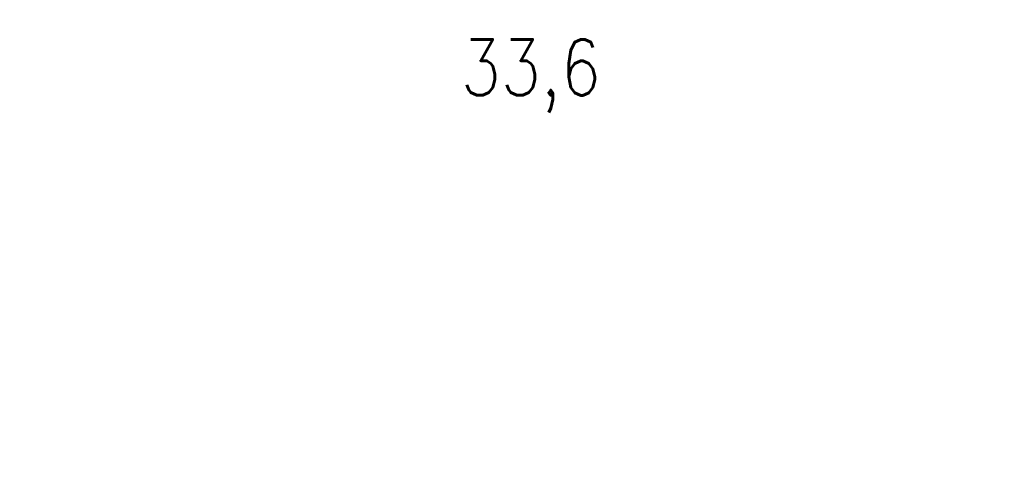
# Model space of a CAD drawing. Extents: x 0 to 1135, y 0 to 420.
# Tile 5 of 50: x 425 to 487, y 135 to 163. Entities that reach past the tile are written whole.
import ezdxf

# ---------------------------------------------------------------- set-up
doc = ezdxf.new("R2010")
doc.units = 0
doc.header["$LTSCALE"] = 2
doc.header["$MEASUREMENT"] = 0
doc.layers.add('Bahnachse', color=7, linetype='CONTINUOUS')
doc.layers.add('FBR', color=8, linetype='CONTINUOUS')
doc.styles.add('ROMANS', font='romans.shx', dxfattribs={"width": 0.8})

msp = doc.modelspace()

# ---------------------------------------------------------------- linework, layer by layer
at = {"layer": 'FBR'}
for points in [[(159.506, 218.371, 0.000005), (172.006, 218.371, 0.000002), (185.995, 218.371, 0.000002), (197.006, 218.371, 0.000005), (209.506, 218.371, -0.000006), (222.006, 218.371, -0.000002), (236.976, 218.371, -0.000002), (247.006, 218.371)], [(250.479, 222.371, -0.000002), (263.664, 222.37, -0.000002), (272.005, 222.37, -0.000033)], [(159.506, 222.371, 0.000005), (172.006, 222.371, 0.000002), (185.995, 222.371, 0.000002), (197.006, 222.371, 0.000005), (209.506, 222.371, -0.000006), (222.006, 222.371, -0.000002), (236.976, 222.371, -0.000003), (247.006, 222.371)], [(277.692, 222.37, -0.00001), (297.005, 222.366, -0.000009), (311.07, 222.363, -0.000011), (322.006, 222.36, -0.00004), (334.506, 222.355, 0.000056), (347.007, 222.351, 0.000011), (348.74, 222.351, -0.000027), (350.474, 222.35, -0.00003), (355.78, 222.348, -0.00001), (372.005, 222.341, -0.000005), (384.506, 222.336, 0.000013), (397.006, 222.33, 0.000004), (409.506, 222.325, -0.000007), (422.006, 222.32, -0.000002), (434.506, 222.314, 0.000003), (447.005, 222.309), (481.396, 222.294, 0)], [(277.691, 218.37, -0.00001), (297.005, 218.366, -0.000009), (311.07, 218.363, -0.000011), (322.005, 218.36, -0.00004), (334.505, 218.355, 0.000056), (347.005, 218.351, 0.000011), (348.739, 218.351, -0.000027), (350.473, 218.35, -0.00003), (355.779, 218.348, -0.00001), (372.004, 218.341, -0.000005), (384.504, 218.336, 0.000013), (397.004, 218.33, 0.000004), (409.504, 218.325, -0.000007), (422.005, 218.32, -0.000002), (434.504, 218.314, 0.000003), (447.004, 218.309), (478.458, 218.295, 0)], [(250.479, 218.371, -0.000002), (263.664, 218.37, -0.000003), (272.005, 218.37, -0.000033)]]:
    msp.add_lwpolyline(points, format="xyb", dxfattribs=at)

# ---------------------------------------------------------------- texts
at = {"layer": 'Bahnachse', "linetype": 'Continuous', "style": 'ROMANS', "oblique": 360, "width": 0.8337}
msp.add_text('33,6', height=3.5, rotation=359.99653, dxfattribs=at).set_placement((452.645, 158.315))

doc.saveas('drawing.dxf')
